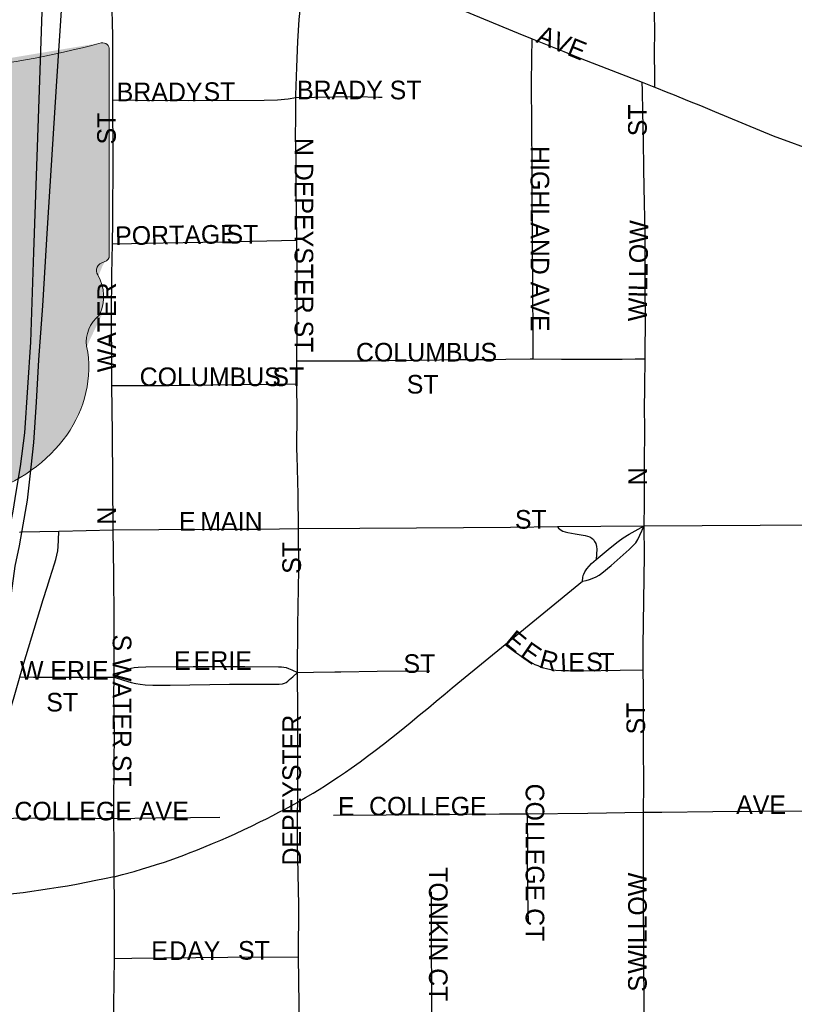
# Model space of a CAD drawing. Header units: feet. Extents: x 2113747 to 2516209, y 960708 to 1356798.
# Tile 67 of 206: x 2282820 to 2284900, y 1149588 to 1152231. Entities that reach past the tile are written whole.
import ezdxf
from ezdxf.enums import TextEntityAlignment as Align

# ---------------------------------------------------------------- set-up
doc = ezdxf.new("R2010")
doc.units = ezdxf.units.FT
doc.header["$LTSCALE"] = 50
doc.header["$MEASUREMENT"] = 0
doc.linetypes.add('rr2', pattern=[0])
for name, color, linetype in [('0_Xref', 7, 'Continuous'), ('GM_X_City_Street', 251, 'Continuous'), ('GM_X_City_Street_Text', 251, 'Continuous'), ('GM_X_Rail_Line', 251, 'rr2'), ('GM_X_State_Route', 1, 'Continuous'), ('GM_X_State_Shield', 251, 'Continuous')]:
    doc.layers.add(name, color=color, linetype=linetype)
doc.styles.add('Styledgn030', font='dgn030.shx')

# ---------------------------------------------------------------- blocks, each defined once
blk = doc.blocks.new('DGN_COMPLEXSHAPE32')
at = {"layer": 'GM_X_State_Shield', "color": 7, "linetype": 'Continuous', "lineweight": 13}
for p, q in [((2267639.279773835, 1137517.107239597), (2267639.279802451, 1137517.107245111)), ((2267661.18991518, 1137499.457902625), (2267661.065700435, 1137499.556422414)), ((2267661.18991518, 1136946.718995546), (2267661.18991518, 1137499.457902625)), ((2265920.967852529, 1137455.061355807), (2265920.991729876, 1137455.092261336)), ((2265920.991729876, 1137455.092261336), (2265920.991729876, 1136398.457355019)), ((2265938.120666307, 1137473.272677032), (2265938.074246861, 1137473.308176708)), ((2266447.748923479, 1137473.272677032), (2265938.120666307, 1137473.272677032)), ((2266447.708305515, 1137473.308150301), (2266447.748923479, 1137473.272677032)), ((2266572.910939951, 1137439.533125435), (2266572.910946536, 1137439.533097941)), ((2266749.97353502, 1137433.936679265), (2266749.973534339, 1137433.93667944)), ((2267229.22595746, 1137445.129570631), (2267229.225954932, 1137445.129572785)), ((2266819.019651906, 1137422.645602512), (2266819.019652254, 1137422.645601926)), ((2266944.297649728, 1137417.049157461), (2266944.297653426, 1137417.049155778)), ((2267086.761807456, 1137405.758081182), (2267086.761799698, 1137405.758077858)), ((2267647.477861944, 1136928.958794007), (2267647.47786252, 1136928.958792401)), ((2267661.065702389, 1136946.815456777), (2267661.02032175, 1136946.85467029)), ((2267661.02032175, 1136946.85467029), (2267661.18991518, 1136946.718995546)), ((2267630.839179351, 1136894.026847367), (2267630.839179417, 1136894.026847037)), ((2267635.135716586, 1136787.105259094), (2267635.135717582, 1136787.105260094)), ((2267600.612660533, 1136702.765820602), (2267600.612658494, 1136702.765827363)), ((2265920.991729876, 1136398.457355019), (2265920.967853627, 1136398.420639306)), ((2265936.98470194, 1136380.210868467), (2265936.984698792, 1136380.210871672)), ((2265972.752444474, 1136382.197431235), (2265972.752444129, 1136382.197431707)), ((2266024.53703365, 1136359.713462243), (2266024.537038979, 1136359.713458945)), ((2267319.905521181, 1136303.454444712), (2267319.90551663, 1136303.454443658)), ((2266387.255262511, 1136247.195431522), (2266387.255270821, 1136247.19543029)), ((2267138.546390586, 1136224.711456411), (2267138.546395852, 1136224.711462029)), ((2266568.614406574, 1136168.452443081), (2266568.614413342, 1136168.452438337)), ((2267009.047232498, 1136174.147070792), (2267009.047232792, 1136174.147070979)), ((2267052.238744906, 1136179.743517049), (2267052.238745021, 1136179.743517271)), ((2266905.402680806, 1136140.372026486), (2266905.402680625, 1136140.372023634)), ((2266810.426578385, 1136129.080947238), (2266810.42657589, 1136129.080949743))]:
    blk.add_line(p, q, dxfattribs=at)
for centre, major_axis, ratio, start_param, end_param in [((2267041.305259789, 1138913.826501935), (1845.463930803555, 0), 0.7999999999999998, 4.814394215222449, 5.04236883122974), ((2267641.888168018, 1137501.75027482), (19.37261066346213, 0), 0.8000000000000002, 6.141151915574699, 7.989035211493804), ((2265940.925312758, 1137457.342208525), (20.16007925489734, 0), 0.7999999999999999, 1.712693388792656, 3.283489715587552), ((2266569.116495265, 1137595.937098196), (195.5418190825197, 0), 0.8, 4.042522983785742, 4.731795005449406), ((2266633.950473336, 1136880.065841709), (701.9928878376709, 0), 0.7999999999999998, 1.404757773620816, 1.657858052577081), ((2266793.319216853, 1137462.819948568), (56.41234975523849, 0), 0.8000000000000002, 3.836095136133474, 5.185414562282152), ((2266876.133663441, 1137340.693199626), (117.2862613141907, 0), 0.8, 0.9506229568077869, 2.079405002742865), ((2267276.699190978, 1137150.544399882), (371.279033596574, 0), 0.7999999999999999, 1.699011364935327, 2.107814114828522), ((2267027.516705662, 1137508.200174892), (141.0937808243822, 0), 0.7999999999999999, 4.081560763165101, 5.145722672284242), ((2267656.714475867, 1136906.141011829), (29.98053553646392, 0), 0.8000000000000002, 1.88397791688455, 3.671072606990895), ((2267640.521819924, 1136944.583373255), (20.73248150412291, 0), 0.7999999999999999, 5.054540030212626, 6.418171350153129), ((2267465.980728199, 1136836.271013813), (179.9733227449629, 0), 0.8, 5.934694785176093, 6.69594811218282), ((2267730.599438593, 1136715.40443306), (130.943300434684, 0), 0.8, 2.387723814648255, 3.262536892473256), ((2267144.685084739, 1136645.088760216), (461.5927149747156, 0), 0.8, 5.101752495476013, 6.440017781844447), ((2265941.106903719, 1136396.144418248), (20.33904953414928, 0), 0.7999999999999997, 3.001240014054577, 4.508300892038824), ((2265944.190677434, 1136504.246770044), (155.2122377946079, 0), 0.7999999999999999, 4.665945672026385, 4.897461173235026), ((2265975.94652775, 1136337.49751015), (55.9661222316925, 0), 0.8, 0.5192071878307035, 1.627899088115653), ((2266682.542869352, 1137286.840051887), (1332.681501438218, 0), 0.7999999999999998, 4.19599705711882, 4.488960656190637), ((2267339.314012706, 1136101.809409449), (252.8024227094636, 0), 0.8000000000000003, 1.647645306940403, 2.488433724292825), ((2266285.223308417, 1135923.760573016), (416.9697991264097, 0), 0.7999999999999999, 0.8235188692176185, 1.323587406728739), ((2267019.013579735, 1136296.04850876), (149.1295288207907, 0), 0.7999999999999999, 4.937068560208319, 5.642249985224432), ((2266736.200597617, 1136332.254854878), (264.5920041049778, 0), 0.8, 4.026481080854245, 4.996735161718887), ((2266908.4115759, 1136253.126599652), (140.9753337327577, 0), 0.8000000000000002, 4.691043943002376, 5.507373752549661), ((2267035.9379216, 1136150.791993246), (39.69118109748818, 0), 0.8000000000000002, 1.147584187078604, 2.315151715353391), ((2266889.083007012, 1135966.93374235), (217.411227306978, 0), 0.8, 1.495662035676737, 1.9409797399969)]:
    blk.add_ellipse(centre, major_axis=major_axis, ratio=ratio, start_param=start_param, end_param=end_param, dxfattribs=at)
blk = doc.blocks.new('M1-H5_318')
at = {"layer": 'GM_X_State_Shield', "linetype": 'Continuous', "true_color": 0x1e0000}
h = blk.add_hatch(color=18, dxfattribs=at)
edge = h.paths.add_edge_path(flags=0)
edge.add_line((889.4390935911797, 89.69038223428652), (889.4390935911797, 642.4292893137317))
edge.add_line((889.4390935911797, 642.4292893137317), (889.3148788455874, 642.5278091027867))
edge.add_ellipse((870.1373464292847, 644.7216615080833), major_axis=(19.37261066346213, 0), ratio=0.8000000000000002, start_angle=351.8620861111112, end_angle=457.738)
edge.add_line((867.5289522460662, 660.0786262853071), (867.5289808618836, 660.0786317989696))
edge.add_ellipse((269.5544382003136, 2056.797888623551), major_axis=(1845.463930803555, 0), ratio=0.7999999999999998, start_angle=635.8444694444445, end_angle=648.9064527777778, ccw=False)
edge.add_line((457.4751358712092, 588.1009573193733), (457.4751333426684, 588.1009594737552))
edge.add_ellipse((504.9483693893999, 293.515786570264), major_axis=(371.279033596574, 0), ratio=0.7999999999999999, start_angle=97.34618055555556, end_angle=120.7688527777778)
edge.add_line((315.0109858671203, 548.7294678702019), (315.0109781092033, 548.729464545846))
edge.add_ellipse((255.7658840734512, 651.1715615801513), major_axis=(141.0937808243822, 0), ratio=0.7999999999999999, start_angle=593.8562055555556, end_angle=654.8281916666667, ccw=False)
edge.add_line((172.5468281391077, 560.0205441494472), (172.546831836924, 560.0205424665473))
edge.add_ellipse((104.3828418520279, 483.6645863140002), major_axis=(117.2862613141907, 0), ratio=0.8, start_angle=54.46668333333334, end_angle=119.1411305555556)
edge.add_line((47.26883031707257, 565.6169892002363), (47.26883066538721, 565.6169886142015))
edge.add_ellipse((21.56839526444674, 605.7913352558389), major_axis=(56.41234975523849, 0), ratio=0.8000000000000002, start_angle=579.7920611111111, end_angle=657.1023694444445, ccw=False)
edge.add_line((-21.77728656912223, 576.9080659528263), (-21.77728724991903, 576.9080661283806))
edge.add_ellipse((-137.800348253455, 23.03722839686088), major_axis=(701.9928878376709, 0), ratio=0.7999999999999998, start_angle=80.48669166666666, end_angle=94.98826944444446)
edge.add_line((-198.8398816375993, 582.5045121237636), (-198.8398750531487, 582.5044846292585))
edge.add_ellipse((-202.6343263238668, 738.9084848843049), major_axis=(195.5418190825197, 0), ratio=0.8, start_angle=591.6195055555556, end_angle=631.1118833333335, ccw=False)
edge.add_line((-324.0425160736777, 616.2795369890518), (-324.0018981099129, 616.2440637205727))
edge.add_line((-324.0018981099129, 616.2440637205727), (-833.6301552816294, 616.2440637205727))
edge.add_line((-833.6301552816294, 616.2440637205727), (-833.6765747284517, 616.2795633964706))
edge.add_ellipse((-830.8255088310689, 600.313595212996), major_axis=(20.16007925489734, 0), ratio=0.7999999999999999, start_angle=98.13010277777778, end_angle=188.1301027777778)
edge.add_line((-850.7829690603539, 598.0327424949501), (-850.7590917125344, 598.0636480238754))
edge.add_line((-850.7590917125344, 598.0636480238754), (-850.7590917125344, -458.5712582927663))
edge.add_line((-850.7590917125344, -458.5712582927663), (-850.7829679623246, -458.6079740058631))
edge.add_ellipse((-830.6439178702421, -460.8841950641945), major_axis=(20.33904953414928, 0), ratio=0.7999999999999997, start_angle=171.9583861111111, end_angle=258.3066138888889)
edge.add_line((-834.7661196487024, -476.8177448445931), (-834.7661227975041, -476.817741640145))
edge.add_ellipse((-827.5601441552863, -352.781843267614), major_axis=(155.2122377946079, 0), ratio=0.7999999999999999, start_angle=267.3389944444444, end_angle=280.6038555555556)
edge.add_line((-798.998377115, -474.8311820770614), (-798.998377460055, -474.8311816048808))
edge.add_ellipse((-795.8042938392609, -519.5311031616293), major_axis=(55.96612223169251, 0), ratio=0.8, start_angle=389.74838055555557, end_angle=453.27174722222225, ccw=False)
edge.add_line((-747.2137879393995, -497.3151510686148), (-747.2137826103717, -497.3151543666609))
edge.add_ellipse((-89.20795223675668, 429.8114385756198), major_axis=(1332.681501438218, 0), ratio=0.7999999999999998, start_angle=240.4129222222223, end_angle=257.1985000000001)
edge.add_line((-384.4955590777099, -609.8331817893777), (-384.4955507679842, -609.8331830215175))
edge.add_ellipse((-486.5275131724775, -933.2680402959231), major_axis=(416.9697991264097, 0), ratio=0.7999999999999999, start_angle=407.18415555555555, end_angle=435.83597222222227, ccw=False)
edge.add_line((-203.1364150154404, -688.5761702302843), (-203.1364082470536, -688.57617497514))
edge.add_ellipse((-35.55022397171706, -524.7737584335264), major_axis=(264.5920041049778, 0), ratio=0.8, start_angle=230.7003722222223, end_angle=286.2918361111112)
edge.add_line((38.6757567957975, -727.9476660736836), (38.67575430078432, -727.9476635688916))
edge.add_ellipse((117.3321854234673, -890.0948709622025), major_axis=(217.411227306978, 0), ratio=0.8, start_angle=445.6951222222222, end_angle=471.2099472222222, ccw=False)
edge.add_line((133.6518592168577, -716.6565868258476), (133.6518590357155, -716.6565896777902))
edge.add_ellipse((136.6607543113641, -603.9020136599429), major_axis=(140.9753337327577, 0), ratio=0.8000000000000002, start_angle=268.7770194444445, end_angle=315.5492722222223)
edge.add_line((237.2964109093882, -682.8815425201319), (237.2964112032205, -682.8815423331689))
edge.add_ellipse((264.1871000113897, -706.236620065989), major_axis=(39.69118109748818, 0), ratio=0.8000000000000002, start_angle=425.7517305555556, end_angle=492.64842222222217, ccw=False)
edge.add_line((280.4879233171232, -677.2850962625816), (280.4879234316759, -677.2850960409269))
edge.add_ellipse((247.2627581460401, -560.9801045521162), major_axis=(149.1295288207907, 0), ratio=0.7999999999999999, start_angle=282.8731916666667, end_angle=323.2771111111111)
edge.add_line((366.7955689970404, -632.3171569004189), (366.7955742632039, -632.317151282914))
edge.add_ellipse((567.5631911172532, -755.2192038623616), major_axis=(252.8024227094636, 0), ratio=0.8000000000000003, start_angle=454.40312222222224, end_angle=502.57675, ccw=False)
edge.add_line((548.1546995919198, -553.5741685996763), (548.1546950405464, -553.5741696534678))
edge.add_ellipse((372.9342631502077, -211.9398530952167), major_axis=(461.5927149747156, 0), ratio=0.8, start_angle=292.3088861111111, end_angle=368.9858388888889)
edge.add_line((828.8618389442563, -154.2627927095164), (828.8618369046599, -154.2627859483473))
edge.add_ellipse((958.8486170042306, -141.6241802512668), major_axis=(130.943300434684, 0), ratio=0.8, start_angle=496.8064972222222, end_angle=546.9295944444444, ccw=False)
edge.add_line((863.3848949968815, -69.92335421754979), (863.384895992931, -69.92335321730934))
edge.add_ellipse((694.2299066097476, -20.7575994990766), major_axis=(179.9733227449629, 0), ratio=0.8, start_angle=340.032963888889, end_angle=383.6495666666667)
edge.add_line((859.0883577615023, 36.99823405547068), (859.0883578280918, 36.99823372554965))
edge.add_ellipse((884.9636542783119, 49.11239851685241), major_axis=(29.98053553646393, 0), ratio=0.8000000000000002, start_angle=467.94398333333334, end_angle=570.3369666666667, ccw=False)
edge.add_line((875.7270403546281, 71.93018069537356), (875.7270409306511, 71.93017908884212))
edge.add_ellipse((868.7709983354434, 87.5547599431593), major_axis=(20.73248150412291, 0), ratio=0.7999999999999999, start_angle=289.6038111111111, end_angle=367.7341305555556)
edge.add_line((889.3148808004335, 89.78684346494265), (889.2695001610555, 89.82605697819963))
edge.add_line((889.2695001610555, 89.82605697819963), (889.4390935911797, 89.69038223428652))
at = {"layer": 'GM_X_State_Shield', "color": 7, "linetype": 'Continuous', "lineweight": 13}
blk.add_blockref('DGN_COMPLEXSHAPE32', (-2266771.750821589, -1136857.028613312), dxfattribs=at)
at = {"layer": 'GM_X_State_Shield', "color": 9, "linetype": 'Continuous', "lineweight": 13, "style": 'Styledgn030', "width": 0.7679984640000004}
blk.add_text('261', height=696.0951421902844, dxfattribs=at).set_placement((9.237929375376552, -384.0604357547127), align=Align.CENTER)
blk = doc.blocks.new('POR')
at = {"layer": 'GM_X_City_Street', "flags": 128}
for points in [[(2283070.532274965, 1152015.937433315), (2283070.040149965, 1152187.656249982), (2283067.874799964, 1152292.577299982), (2283065.775066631, 1152433.161008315), (2283069.121516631, 1152650.450599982)], [(2284525.909941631, 1152049.926866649), (2284525.483433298, 1152082.964858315), (2284524.794458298, 1152138.017241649), (2284525.319391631, 1152205.602408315), (2284524.761649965, 1152243.463224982), (2284525.056924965, 1152367.544341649), (2284524.335141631, 1152574.171224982), (2284524.433566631, 1152578.108224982)], [(2283561.902683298, 1152021.941358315), (2283561.968299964, 1152028.896724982), (2283564.494541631, 1152104.027808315), (2283566.758316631, 1152172.990924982), (2283570.662508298, 1152231.947499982), (2283575.682183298, 1152280.569449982), (2283586.279274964, 1152348.646741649), (2283593.562724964, 1152390.707024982), (2283594.907866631, 1152397.071841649), (2283601.896041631, 1152430.405108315)], [(2283601.896041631, 1152430.405108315), (2283620.596791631, 1152422.038983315), (2283816.528158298, 1152337.787183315), (2284158.555033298, 1152194.677233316), (2284195.759683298, 1152179.847866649)], [(2284198.843666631, 1151320.597616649), (2284198.909283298, 1151350.453199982), (2284198.974899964, 1151392.316633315), (2284198.187499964, 1151498.156316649), (2284197.432908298, 1151669.350199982), (2284196.186191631, 1151749.599383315), (2284195.759683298, 1151834.146458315), (2284193.988033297, 1152059.539708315), (2284194.972283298, 1152127.682616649), (2284195.759683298, 1152179.847866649)], [(2284195.759683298, 1152179.847866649), (2284249.532541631, 1152158.358408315), (2284280.962924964, 1152145.431924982), (2284329.355216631, 1152126.337474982), (2284475.680383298, 1152069.415016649), (2284491.395574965, 1152063.378283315)], [(2284499.269574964, 1151320.860083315), (2284499.302383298, 1151322.041183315), (2284500.385058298, 1151438.084258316), (2284500.417866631, 1151453.897874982), (2284499.827316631, 1151491.627458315), (2284499.335191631, 1151522.926608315), (2284499.138341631, 1151556.358299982), (2284499.466424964, 1151588.805741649), (2284499.663274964, 1151632.145549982), (2284499.564849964, 1151662.165174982), (2284497.629158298, 1151737.821191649), (2284496.021549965, 1151828.798699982), (2284495.234149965, 1151909.835283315), (2284493.626541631, 1151981.783958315), (2284491.986124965, 1152041.298274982), (2284491.395574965, 1152063.378283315)], [(2284491.395574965, 1152063.378283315), (2284518.396833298, 1152052.978041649), (2284525.909941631, 1152049.926866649)], [(2284525.909941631, 1152049.926866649), (2284560.522733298, 1152035.753666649), (2284572.596199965, 1152031.094883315), (2284617.806083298, 1152012.919066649), (2284647.760091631, 1152000.681558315), (2284685.883374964, 1151985.163216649), (2284842.904058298, 1151919.579358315), (2284965.443183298, 1151874.599133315)], [(2283070.532274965, 1152015.937433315), (2283130.046591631, 1152015.510924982), (2283273.320583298, 1152014.493866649), (2283476.535399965, 1152015.314074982), (2283512.099633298, 1152016.101474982), (2283541.036583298, 1152018.594908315), (2283561.902683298, 1152021.941358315)], [(2283564.396116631, 1151639.166533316), (2283562.755699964, 1151777.617699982), (2283562.230766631, 1151866.068966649), (2283561.016858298, 1151915.051808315), (2283561.673024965, 1151970.465083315), (2283561.640216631, 1152002.912524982), (2283561.902683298, 1152021.941358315)], [(2283561.902683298, 1152021.941358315), (2283661.771249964, 1152024.336366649), (2283725.419416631, 1152024.861299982), (2283783.687016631, 1152023.253691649), (2283793.398283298, 1152023.089649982)], [(2283068.859049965, 1151629.881774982), (2283069.810491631, 1151689.494516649), (2283070.991591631, 1151862.886558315), (2283070.532274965, 1152015.937433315)], [(2283067.677949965, 1151248.845791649), (2283067.415483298, 1151294.055674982), (2283066.365616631, 1151437.624941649), (2283067.546716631, 1151547.007924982), (2283068.859049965, 1151629.881774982)], [(2283068.859049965, 1151629.881774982), (2283120.040049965, 1151630.767599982), (2283205.210483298, 1151632.211166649), (2283365.807274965, 1151635.032683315), (2283523.057616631, 1151638.313516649), (2283564.396116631, 1151639.166533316)], [(2283564.428924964, 1151315.217049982), (2283565.281941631, 1151404.488524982), (2283565.314749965, 1151495.301991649), (2283565.150708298, 1151574.370074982), (2283564.396116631, 1151639.166533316)], [(2283564.002416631, 1151253.996699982), (2283564.428924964, 1151315.217049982)], [(2283564.428924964, 1151315.217049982), (2283608.228049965, 1151315.217049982), (2283749.008608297, 1151315.282666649), (2283811.016358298, 1151316.135683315), (2283947.564641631, 1151318.301033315), (2283992.643291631, 1151318.694733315), (2284067.085399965, 1151318.924391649), (2284124.992108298, 1151320.039874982), (2284190.313499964, 1151320.663233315), (2284198.843666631, 1151320.597616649)], [(2284198.843666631, 1151320.597616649), (2284275.221466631, 1151320.039874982), (2284437.885183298, 1151319.482133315), (2284472.629208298, 1151320.269533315), (2284499.269574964, 1151320.860083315)], [(2284497.268266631, 1150872.632633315), (2284497.924433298, 1150931.818866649), (2284497.924433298, 1151044.777958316), (2284498.350941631, 1151125.223991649), (2284498.285324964, 1151140.545483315), (2284497.530733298, 1151181.687133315), (2284498.219708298, 1151247.041333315), (2284499.269574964, 1151320.860083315)], [(2283067.677949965, 1151248.845791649), (2283117.612233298, 1151248.944216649), (2283219.580533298, 1151249.206683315), (2283390.511949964, 1151251.634499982), (2283501.896241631, 1151252.553133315), (2283564.002416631, 1151253.996699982)], [(2283070.827549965, 1150861.805883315), (2283069.646449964, 1151121.286991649), (2283067.677949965, 1151248.845791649)], [(2283565.130812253, 1151059.512208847), (2283564.658583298, 1151078.406499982), (2283564.724199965, 1151175.847249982), (2283564.002416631, 1151253.996699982)], [(2283568.497158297, 1150865.053908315), (2283567.676949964, 1150957.639024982), (2283565.130812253, 1151059.512208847)], [(2282819.708903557, 1150855.729055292), (2282823.518333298, 1150855.834766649), (2282925.486633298, 1150858.229774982)], [(2282820.434349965, 1150466.629508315), (2282831.589183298, 1150503.965391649), (2282843.334566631, 1150544.319641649), (2282883.327924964, 1150674.568724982), (2282893.760974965, 1150707.573908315), (2282901.142849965, 1150730.605358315), (2282913.347549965, 1150770.106591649), (2282916.825233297, 1150781.819166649), (2282919.876408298, 1150793.531741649), (2282922.041758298, 1150805.277124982), (2282923.354091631, 1150816.989699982), (2282924.666424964, 1150833.492291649), (2282925.486633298, 1150858.229774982)], [(2282925.486633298, 1150858.229774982), (2282925.978758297, 1150858.229774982), (2283070.827549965, 1150861.805883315)], [(2283070.827549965, 1150861.805883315), (2283193.333866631, 1150862.330816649), (2283326.404466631, 1150862.986983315), (2283466.791324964, 1150863.807191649), (2283568.497158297, 1150865.053908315)], [(2283073.386599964, 1150465.809299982), (2283073.878724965, 1150525.290808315), (2283073.517833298, 1150625.159374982), (2283072.697624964, 1150741.530533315), (2283070.827549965, 1150861.805883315)], [(2283566.102149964, 1150478.670166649), (2283567.119208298, 1150605.113483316), (2283569.317366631, 1150755.080374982), (2283568.497158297, 1150865.053908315)], [(2283568.497158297, 1150865.053908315), (2283733.060883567, 1150866.041358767)], [(2283733.060883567, 1150866.041358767), (2283885.622508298, 1150866.956791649), (2284138.345099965, 1150868.564399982), (2284263.902591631, 1150870.204816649)], [(2284263.902591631, 1150870.204816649), (2284497.268266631, 1150872.632633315)], [(2284263.902591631, 1150870.204816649), (2284266.855341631, 1150866.464666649), (2284270.168983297, 1150863.151024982), (2284273.876324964, 1150860.559166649), (2284278.633533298, 1150858.098541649), (2284284.735883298, 1150855.998808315), (2284291.461591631, 1150854.456816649), (2284311.769949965, 1150851.208791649), (2284332.668858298, 1150847.599874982), (2284338.672783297, 1150846.418774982), (2284344.414241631, 1150844.909591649), (2284350.615016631, 1150842.514583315), (2284356.586133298, 1150839.036899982), (2284360.490324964, 1150835.329558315), (2284363.803966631, 1150830.539541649), (2284366.789524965, 1150824.896508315), (2284368.987683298, 1150816.956891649), (2284369.611041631, 1150809.935908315), (2284368.069049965, 1150782.147249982)], [(2284494.545174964, 1150485.363066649), (2284494.315516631, 1150549.864249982), (2284495.627849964, 1150670.828574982), (2284497.432308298, 1150793.269274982), (2284497.268266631, 1150872.632633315)], [(2284123.548541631, 1150554.030908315), (2284148.712533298, 1150534.936458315), (2284174.467074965, 1150517.285574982), (2284185.326633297, 1150510.330208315), (2284197.039208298, 1150503.801349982), (2284203.568066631, 1150500.323666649), (2284211.113983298, 1150496.977216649), (2284218.331816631, 1150493.794808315), (2284226.140199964, 1150491.202949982), (2284234.801599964, 1150489.004791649), (2284246.120474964, 1150486.839441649), (2284259.998399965, 1150485.100599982), (2284275.188658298, 1150484.214774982), (2284293.430091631, 1150483.788266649), (2284329.486449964, 1150483.328949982), (2284432.373383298, 1150484.575666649), (2284494.545174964, 1150485.363066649)], [(2283073.386599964, 1150465.809299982), (2283091.168716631, 1150477.390641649), (2283101.601766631, 1150483.033674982), (2283110.295974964, 1150486.937866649), (2283119.383883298, 1150489.956233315), (2283127.651583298, 1150491.695074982), (2283138.511141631, 1150493.007408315), (2283158.917924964, 1150493.860424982), (2283285.525283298, 1150494.254124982), (2283424.665424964, 1150495.041524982), (2283514.560258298, 1150494.122891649), (2283523.254466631, 1150493.696383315), (2283529.750516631, 1150492.810558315), (2283535.393549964, 1150491.531033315), (2283541.463091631, 1150489.332874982), (2283550.583808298, 1150485.855191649), (2283566.102149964, 1150478.670166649)], [(2282701.438524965, 1150086.676199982), (2282706.523816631, 1150100.422891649), (2282715.644533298, 1150127.325724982), (2282732.179933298, 1150178.998849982), (2282760.263866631, 1150266.006549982), (2282805.047241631, 1150413.644049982), (2282819.417291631, 1150463.151824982), (2282820.434349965, 1150466.629508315)], [(2282820.434349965, 1150466.629508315), (2282856.753174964, 1150466.334233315), (2282913.642824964, 1150465.874916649), (2282965.742458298, 1150465.842108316), (2283034.344683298, 1150465.809299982), (2283073.386599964, 1150465.809299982)], [(2283072.566391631, 1150086.840241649), (2283072.599199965, 1150129.294224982), (2283074.239616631, 1150322.502499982), (2283072.960091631, 1150416.728033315), (2283073.386599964, 1150465.809299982)], [(2283073.386599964, 1150465.809299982), (2283098.813058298, 1150458.099341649), (2283119.646349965, 1150452.029799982), (2283131.818241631, 1150448.978624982), (2283143.530816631, 1150446.813274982), (2283156.555724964, 1150445.500941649), (2283177.815524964, 1150444.615116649), (2283200.846974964, 1150444.155799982), (2283223.845616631, 1150444.615116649), (2283383.228499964, 1150447.141358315), (2283517.152116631, 1150447.239783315), (2283525.387008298, 1150448.092799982), (2283531.030041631, 1150449.831641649), (2283535.393549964, 1150451.996991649), (2283540.150758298, 1150455.048166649), (2283544.940774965, 1150459.378866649), (2283553.634983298, 1150466.760741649), (2283566.102149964, 1150478.670166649)], [(2283566.102149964, 1150478.670166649), (2283608.752983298, 1150479.195099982), (2283666.528458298, 1150480.048116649), (2283682.631611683, 1150480.285887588)], [(2283566.463041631, 1150130.180049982), (2283566.955166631, 1150253.801849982), (2283566.987974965, 1150374.077199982), (2283566.102149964, 1150478.670166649)], [(2283682.631611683, 1150480.285887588), (2283779.848441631, 1150481.721341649), (2283920.989891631, 1150483.394566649)], [(2284495.398191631, 1150103.145983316), (2284495.890316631, 1150178.998849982), (2284495.496616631, 1150281.065574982), (2284494.709216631, 1150436.511458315), (2284494.545174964, 1150485.363066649)], [(2283569.087708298, 1149715.121824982), (2283569.186133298, 1149853.704224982), (2283566.233383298, 1150022.634333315), (2283566.266191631, 1150101.669608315), (2283566.463041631, 1150130.180049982)], [(2283662.689883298, 1150095.796916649), (2283804.225033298, 1150096.157808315), (2283933.653908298, 1150096.978016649), (2284108.653558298, 1150098.651241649), (2284183.358133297, 1150098.716858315)], [(2284183.358133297, 1150098.716858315), (2284345.201641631, 1150100.915016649), (2284495.398191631, 1150103.145983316)], [(2284186.606158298, 1149804.327683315), (2284184.473616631, 1149887.726466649), (2284183.620599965, 1149958.920549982), (2284184.079916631, 1150026.243249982), (2284183.686216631, 1150067.483324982), (2284183.358133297, 1150098.716858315)], [(2284496.579291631, 1149529.557891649), (2284496.513674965, 1149591.040708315), (2284496.119974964, 1149705.705833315), (2284495.332574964, 1149885.889199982), (2284494.971683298, 1150040.055558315), (2284495.398191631, 1150103.145983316)], [(2284495.398191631, 1150103.145983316), (2284544.512266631, 1150103.867766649), (2284681.388633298, 1150105.770649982), (2284809.570791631, 1150106.098733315), (2284949.301483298, 1150106.951749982), (2284964.196466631, 1150107.017366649)], [(2282701.438524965, 1150086.676199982), (2282741.235033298, 1150086.938666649), (2282803.767716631, 1150087.332366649), (2282910.165141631, 1150088.152574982), (2283023.944441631, 1150087.233941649), (2283072.566391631, 1150086.840241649)], [(2283072.566391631, 1150086.840241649), (2283185.197399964, 1150088.579083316), (2283278.537108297, 1150089.399291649), (2283357.145874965, 1150090.219499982)], [(2283073.878724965, 1149930.344491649), (2283073.419408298, 1150016.827258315), (2283072.566391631, 1150086.840241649)], [(2283926.501691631, 1149525.161574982), (2283926.501691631, 1149540.909574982), (2283926.534499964, 1149649.931666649), (2283926.140799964, 1149718.074574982), (2283925.747099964, 1149795.830324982), (2283926.239224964, 1149890.055858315)], [(2283074.239616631, 1149711.020783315), (2283121.319574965, 1149711.283249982), (2283378.799374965, 1149714.203191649), (2283569.087708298, 1149715.121824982)], [(2283571.220249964, 1149522.963416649), (2283569.087708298, 1149715.121824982)]]:
    blk.add_lwpolyline(points, dxfattribs=at)
at = {"layer": 'GM_X_Rail_Line', "flags": 128}
for points in [[(2282792.237145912, 1150858.941470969), (2282802.930532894, 1150911.844159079), (2282811.033603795, 1150962.304191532), (2282822.083245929, 1151031.548615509), (2282833.869530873, 1151122.155680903), (2282850.075672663, 1151365.247807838), (2282858.178743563, 1151606.866649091), (2282872.911599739, 1152042.959192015), (2282887.644455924, 1152462.845592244), (2282893.537598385, 1152574.078657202), (2282898.694098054, 1152654.372722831), (2282906.797168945, 1152743.506503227), (2282914.90023984, 1152796.54478547), (2282928.159810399, 1152871.682352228), (2282942.156023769, 1152939.453490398), (2282957.625522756, 1152998.384915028), (2282976.041592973, 1153062.472839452), (2282999.614162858, 1153127.297406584), (2283023.18673273, 1153186.965474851), (2283051.915802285, 1153251.053398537), (2283075.488372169, 1153303.355037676), (2283104.954084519, 1153355.656677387), (2283144.732796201, 1153422.691172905), (2283188.931364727, 1153491.198954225), (2283233.866576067, 1153553.81359293), (2283290.588072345, 1153623.794659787), (2283339.943140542, 1153679.779513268), (2283370.88213851, 1153711.455154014), (2283418.027278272, 1153758.600293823), (2283474.748774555, 1153809.428647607), (2283530.733628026, 1153856.573787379), (2283594.084909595, 1153905.192212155), (2283675.852261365, 1153967.80685152), (2283747.306613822, 1154022.318419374), (2284328.517789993, 1154457.674319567), (2284928.145036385, 1154910.709646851), (2285206.596018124, 1155119.179561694), (2285308.252725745, 1155188.42398575), (2285406.962862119, 1155253.985196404), (2285514.512712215, 1155317.336477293), (2285611.749562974, 1155369.638117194), (2285722.982627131, 1155424.886326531), (2285823.166049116, 1155468.348253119), (2285917.338156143, 1155505.808983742), (2286014.693179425, 1155541.275890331), (2286111.930030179, 1155573.688174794), (2286227.58295117, 1155604.627172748), (2286394.064225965, 1155642.195956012), (2286511.927075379, 1155662.821954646), (2286612.847140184, 1155674.608239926), (2286711.557276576, 1155684.921238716), (2286812.477341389, 1155691.551023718), (2286922.237119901, 1155693.024309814), (2287028.313684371, 1155692.287667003), (2287141.75667693, 1155686.394524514), (2287283.928739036, 1155672.398311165), (2287431.257300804, 1155651.772312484), (2287531.440722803, 1155631.146314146), (2287636.044001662, 1155607.573743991), (2287726.651067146, 1155584.737816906), (2287817.994775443, 1155556.745390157), (2287924.807982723, 1155519.176606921), (2288042.016518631, 1155475.170630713)], [(2282826.962833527, 1150859.421855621), (2282840.71073705, 1150941.424798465), (2282851.159779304, 1151029.416733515), (2282857.759174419, 1151095.960633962), (2282864.908519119, 1151204.300703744), (2282871.50791423, 1151317.590319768), (2282881.95695649, 1151462.777012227), (2282894.605797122, 1151671.757857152), (2282920.054150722, 1152066.465862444), (2282941.351512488, 1152391.641874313), (2282950.150705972, 1152480.183758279), (2282975.448387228, 1152667.166619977), (2282995.246572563, 1152805.20396772), (2283011.195110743, 1152878.897213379), (2283020.54425382, 1152922.893180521), (2283033.193094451, 1152963.039500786), (2283057.940826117, 1153040.582393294), (2283087.638104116, 1153113.725689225), (2283121.73497885, 1153189.068783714), (2283164.631047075, 1153274.860919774), (2283219.076056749, 1153367.802400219), (2283266.154874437, 1153441.000288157)], [(2282725.856940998, 1150448.23850692), (2282766.301812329, 1150564.330267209), (2282785.026289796, 1150625.746553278), (2282797.758934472, 1150691.656713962), (2282807.495662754, 1150764.30768653), (2282819.81265253, 1150818.236089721), (2282826.962833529, 1150859.4218555)]]:
    blk.add_lwpolyline(points, dxfattribs=at)
at = {"layer": 'GM_X_State_Route', "flags": 128}
for points in [[(2284330.995633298, 1150723.879649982), (2284340.936558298, 1150725.651299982), (2284350.483783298, 1150728.243158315), (2284361.769849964, 1150732.606666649), (2284368.298708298, 1150735.625033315), (2284375.844624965, 1150739.857308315), (2284383.062458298, 1150745.172258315), (2284407.799941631, 1150766.038358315), (2284456.651549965, 1150809.017274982), (2284464.919249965, 1150816.825658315), (2284474.039966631, 1150827.029049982), (2284479.682999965, 1150835.920108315), (2284485.129183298, 1150847.435833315), (2284497.268266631, 1150872.632633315)], [(2284330.995633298, 1150723.879649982), (2284332.307966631, 1150733.853383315), (2284333.160983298, 1150738.643399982), (2284334.899824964, 1150742.974099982), (2284337.950999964, 1150749.043641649), (2284342.741016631, 1150756.425516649), (2284348.941791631, 1150764.430749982), (2284355.765924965, 1150771.189266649), (2284368.069049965, 1150782.147249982), (2284405.962674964, 1150812.954274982), (2284426.697541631, 1150830.408308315), (2284440.378616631, 1150840.086766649), (2284456.487508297, 1150850.290158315), (2284497.268266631, 1150872.632633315)], [(2284497.268266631, 1150872.632633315), (2284964.032424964, 1150875.191683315), (2285348.447666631, 1150877.389841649), (2285368.756024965, 1150864.824249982), (2285380.173324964, 1150862.035541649), (2285394.280908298, 1150860.067041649), (2285499.497233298, 1150860.001424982), (2285512.456524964, 1150862.593283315), (2285525.776708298, 1150867.120833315), (2285548.808158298, 1150879.686424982), (2285746.511174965, 1150881.261224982)], [(2283073.878724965, 1149930.344491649), (2283096.057158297, 1149935.921908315), (2283127.782816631, 1149944.583308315), (2283149.928441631, 1149951.079358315), (2283168.169874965, 1149956.722391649), (2283187.690833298, 1149962.791933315), (2283208.589741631, 1149969.681683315), (2283233.852158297, 1149978.343083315), (2283260.689374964, 1149988.316816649), (2283277.618474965, 1149994.878483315), (2283293.235241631, 1150000.948024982), (2283314.134149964, 1150009.150108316), (2283338.018616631, 1150019.123841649), (2283359.737733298, 1150028.244558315), (2283380.571024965, 1150037.332466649), (2283398.812458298, 1150045.567358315), (2283423.090624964, 1150056.919041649), (2283442.250691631, 1150065.974141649), (2283465.282141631, 1150077.260208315), (2283482.637749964, 1150085.921608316), (2283500.026166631, 1150094.615816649), (2283516.069441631, 1150103.277216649), (2283531.292508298, 1150111.085599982), (2283566.463041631, 1150130.180049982), (2283587.755649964, 1150142.778449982), (2283607.899966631, 1150154.392599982), (2283623.812008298, 1150164.038249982), (2283641.626933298, 1150175.324316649), (2283658.424799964, 1150186.347916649), (2283676.370958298, 1150198.322958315), (2283694.612391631, 1150210.888549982), (2283710.524433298, 1150221.944958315), (2283734.572941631, 1150239.103716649), (2283754.126708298, 1150253.867466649), (2283774.533491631, 1150269.057724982), (2283797.105624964, 1150286.413333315), (2283818.398233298, 1150303.342433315), (2283839.526799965, 1150320.238724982), (2283868.791833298, 1150343.696683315), (2283893.135616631, 1150363.644149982), (2283917.446591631, 1150384.050933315), (2283938.312691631, 1150401.406541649), (2283962.197158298, 1150421.386816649), (2283981.750924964, 1150437.430091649), (2284006.061899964, 1150457.836874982), (2284123.548541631, 1150554.030908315), (2284330.995633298, 1150723.879649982)], [(2283073.878724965, 1149930.344491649), (2283047.861716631, 1149924.635841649), (2283024.830266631, 1149919.878633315), (2283003.111149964, 1149915.547933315), (2282972.730633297, 1149909.478391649), (2282948.025958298, 1149905.082074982), (2282923.222858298, 1149901.243499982), (2282900.257024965, 1149897.733008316), (2282829.030133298, 1149887.332766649), (2282803.374016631, 1149883.920699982), (2282784.738883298, 1149881.722541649), (2282751.307191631, 1149879.130683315), (2282726.536899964, 1149878.277666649), (2282704.850591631, 1149877.719924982), (2282672.698424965, 1149877.293416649), (2282625.585658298, 1149877.785541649), (2282520.238099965, 1149878.868216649), (2282507.938739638, 1149879.102562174)], [(2283071.680566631, 1149522.832183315), (2283074.239616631, 1149711.020783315), (2283074.764549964, 1149787.693858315), (2283074.305233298, 1149862.464049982), (2283073.878724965, 1149930.344491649)]]:
    blk.add_lwpolyline(points, dxfattribs=at)
at = {"color": 7, "linetype": 'Continuous', "lineweight": 0}
blk.add_blockref('M1-H5_318', (2282171.035485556, 1151508.999197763), dxfattribs=at)
at = {"layer": 'GM_X_City_Street_Text', "char_height": 50.00000000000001, "attachment_point": 7, "line_spacing_factor": 0.8, "style": 'Styledgn030'}
for s, insert, rotation in [('{\\Fdgn000|c0;\\C256;AVE}', (2284204.337991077, 1152171.262880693), 337.838028), ('{\\Fdgn000|c0;\\C256;BRADY}', (2283080.605229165, 1152012.349203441), 1e-05), ('{\\Fdgn000|c0;\\C256;ST}', (2283313.79415255, 1152012.349203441), 1e-05), ('{\\Fdgn000|c0;\\C256;BRADY ST}', (2283564.606941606, 1152016.746779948), 1e-05), ('{\\Fdgn000|c0;\\C256;ST}', (2284504.489481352, 1151918.247311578), 90), ('{\\Fdgn000|c0;\\C256;ST}', (2283078.903352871, 1151896.242654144), 90), ('{\\Fdgn000|c0;\\C256;N DEPEYSTER ST}', (2283557.513657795, 1151913.849735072), 270), ('{\\Fdgn000|c0;\\C256;HIGHLAND AVE}', (2284191.100034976, 1151891.845080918), 270), ('{\\Fdgn000|c0;\\C256;PORTAGE}', (2283076.672775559, 1151625.148115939), 0.896778), ('{\\Fdgn000|c0;\\C256;ST}', (2283375.393760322, 1151629.558837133), 1e-05), ('{\\Fdgn000|c0;\\C256;WILLOW}', (2284504.485468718, 1151421.035103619), 89.059624), ('{\\Fdgn000|c0;\\C256;WATER}', (2283078.90335287, 1151284.644149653), 90), ('{\\Fdgn000|c0;\\C256;COLUMBUS}', (2283723.003537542, 1151312.765648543), 1e-05), ('{\\Fdgn000|c0;\\C256;COLUMBUS}', (2283142.204836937, 1151246.768467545), 1e-05), ('{\\Fdgn000|c0;\\C256;ST}', (2283498.609760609, 1151246.768467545), 1e-05), ('{\\Fdgn000|c0;\\C256;ST}', (2283859.395472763, 1151226.727611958), 1e-05), ('{\\Fdgn000|c0;\\C256;N}', (2284504.506266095, 1150981.043687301), 90), ('{\\Fdgn000|c0;\\C256;N}', (2283078.920137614, 1150875.451552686), 90), ('{\\Fdgn000|c0;\\C256;ST}', (2284149.803215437, 1150863.961313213), 1e-05), ('{\\Fdgn000|c0;\\C256;E}', (2283247.796971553, 1150859.530170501), 1e-05), ('{\\Fdgn000|c0;\\C256;MAIN}', (2283304.999002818, 1150859.546955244), 1e-05), ('{\\Fdgn000|c0;\\C256;ST}', (2283576.09778827, 1150743.440402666), 90), ('{\\Fdgn000|c0;\\C256;S WATER ST}', (2283069.114372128, 1150580.646236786), 270), ('{\\Fdgn000|c0;\\C256;E}', (2284118.972423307, 1150557.505102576), 320.474213), ('{\\Fdgn000|c0;\\C256;E}', (2284160.983889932, 1150523.164893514), 325.185139), ('{\\Fdgn000|c0;\\C256;E}', (2283234.604248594, 1150485.534947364), 1e-05), ('{\\Fdgn000|c0;\\C256;ERIE}', (2283287.408706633, 1150485.534947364), 1e-05), ('{\\Fdgn000|c0;\\C256;ST}', (2283850.600326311, 1150476.756585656), 1e-05), ('{\\Fdgn000|c0;\\C256;R}', (2284211.921914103, 1150492.791894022), 344.872232), ('{\\Fdgn000|c0;\\C256;I}', (2284272.359006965, 1150480.068575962), 2.9352239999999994), ('{\\Fdgn000|c0;\\C256;E}', (2284292.794122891, 1150481.170947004), 359.972677), ('{\\Fdgn000|c0;\\C256;S}', (2284341.212911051, 1150481.154158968), 359.995626), ('{\\Fdgn000|c0;\\C256;T}', (2284376.410288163, 1150481.154158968), 359.995626), ('{\\Fdgn000|c0;\\C256;W ERIE}', (2282820.997290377, 1150459.132719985), 1e-05), ('{\\Fdgn000|c0;\\C256;ST}', (2282891.408829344, 1150373.128252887), 1e-05), ('{\\Fdgn000|c0;\\C256;ST}', (2284500.091904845, 1150312.243148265), 90), ('{\\Fdgn000|c0;\\C256;DEPEYSTER}', (2283576.09778827, 1149960.252582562), 90), ('{\\Fdgn000|c0;\\C256;COLLEGE CT}', (2284177.907312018, 1150180.24878627), 270), ('{\\Fdgn000|c0;\\C256;E}', (2283674.596649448, 1150093.932646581), 1e-05), ('{\\Fdgn000|c0;\\C256;COLLEGE}', (2283758.200914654, 1150093.949431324), 1e-05), ('{\\Fdgn000|c0;\\C256;AVE}', (2284743.794639, 1150098.34700455), 1e-05), ('{\\Fdgn000|c0;\\C256;W COLLEGE AVE}', (2282724.200305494, 1150080.756708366), 1e-05), ('{\\Fdgn000|c0;\\C256;TONKIN CT}', (2283918.29937323, 1149955.855009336), 270), ('{\\Fdgn000|c0;\\C256;WILLOW}', (2284504.489481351, 1149669.844843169), 90), ('{\\Fdgn000|c0;\\C256;E}', (2283173.004640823, 1149706.744703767), 1e-05), ('{\\Fdgn000|c0;\\C256;DAY}', (2283221.394740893, 1149706.76148851), 1e-05), ('{\\Fdgn000|c0;\\C256;ST}', (2283406.193564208, 1149706.76148851), 1e-05), ('{\\Fdgn000|c0;\\C256;S}', (2284504.489481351, 1149621.454739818), 90)]:
    blk.add_mtext(s, dxfattribs=dict(at, insert=insert, rotation=rotation))

msp = doc.modelspace()

# ---------------------------------------------------------------- block references
at = {"layer": '0_Xref'}
msp.add_blockref('POR', (0, 0), dxfattribs=at)

doc.saveas('drawing.dxf')
